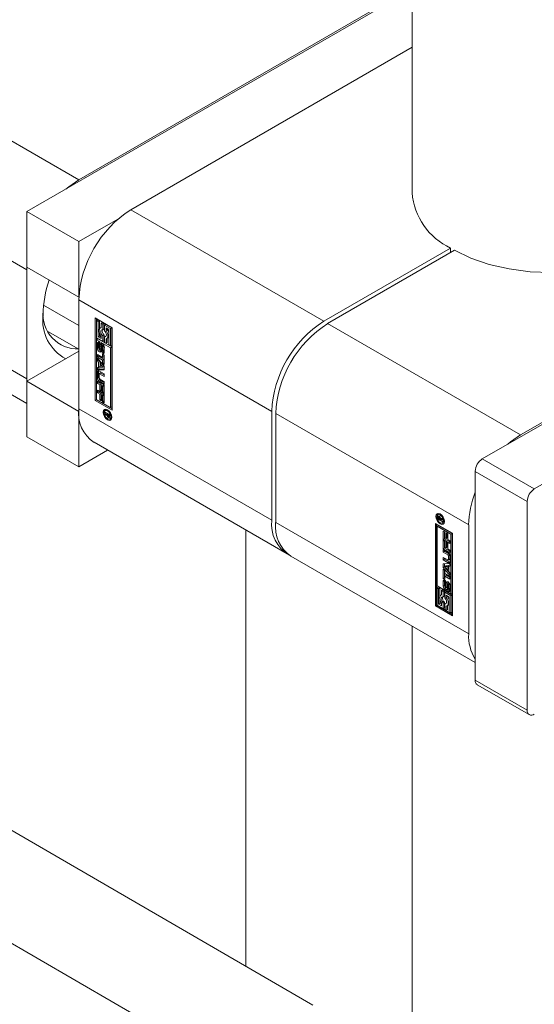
# Model space of a CAD drawing. Header units: millimetres. Extents: x 525 to 29324, y 175 to 20618.
# Tile 137 of 220: x 14167 to 14223, y 12446 to 12553. Entities that reach past the tile are written whole.
import ezdxf

# ---------------------------------------------------------------- set-up
doc = ezdxf.new("R2010")
doc.units = ezdxf.units.MM
doc.linetypes.add('SLD-Centrada-doble', pattern=[12.7, 6.35, -1.27, 1.27, -1.27, 1.27, -1.27])
doc.linetypes.add('SLD-Continua', pattern=[0])

msp = doc.modelspace()

# ---------------------------------------------------------------- linework, layer by layer
at = {"color": 7, "linetype": 'SLD-Continua', "lineweight": 18, "ltscale": 35}
for p, q in [((14209.57, 13466.95), (14209.57, 12534.21)), ((14209.57, 12556.37), (14167.64, 12532.17)), ((14209.57, 12556.58), (14173.3, 12535.64)), ((14209.57, 12550.05), (14178.96, 12532.38)), ((14274.35, 12538.25), (14217.21, 12505.27)), ((14270.17, 12536.05), (14221.38, 12507.88)), ((14280, 12534.99), (14222.87, 12502.01)), ((14167.64, 12532.17), (14167.64, 12526.13)), ((14167.64, 12532.17), (14173.3, 12528.91)), ((14173.3, 12528.91), (14177.55, 12531.36)), ((14173.3, 12522.86), (14173.3, 12528.91)), ((14199.96, 12520.25), (14213.75, 12528.21)), ((14213.75, 12527.72), (14213.75, 12528.21)), ((14214.17, 12527.97), (14200.38, 12520.01)), ((14167.64, 12526.13), (14173.3, 12522.86)), ((14167.64, 12525.84), (14167.65, 12526.13)), ((14167.64, 12514), (14167.64, 12525.84)), ((14173.31, 12522.87), (14173.3, 12522.86)), ((14148.3, 12522.47), (14167.64, 12511.3)), ((14169.47, 12522.01), (14173.3, 12519.79)), ((14173.3, 12522.58), (14173.3, 12510.74)), ((14175.07, 12520.62), (14176.92, 12519.55)), ((14175.07, 12511.64), (14175.07, 12520.62)), ((14175.21, 12520.54), (14175.21, 12511.72)), ((14175.38, 12520.4), (14175.24, 12520.32)), ((14175.24, 12520.32), (14175.24, 12518.44)), ((14175.42, 12520.21), (14175.24, 12520.32)), ((14175.56, 12520.3), (14175.38, 12520.4)), ((14175.56, 12520.3), (14175.42, 12520.21)), ((14175.42, 12518.54), (14175.42, 12520.21)), ((14175.56, 12519.42), (14175.56, 12520.3)), ((14175.73, 12519.57), (14175.66, 12519.53)), ((14175.87, 12520.11), (14175.73, 12520.03)), ((14175.91, 12519.93), (14175.73, 12520.03)), ((14175.73, 12520.03), (14175.73, 12519.55)), ((14176.05, 12520.01), (14175.87, 12520.11)), ((14176.05, 12520.01), (14175.91, 12519.93)), ((14175.91, 12519.32), (14175.91, 12519.93)), ((14176.05, 12519.41), (14176.05, 12520.01)), ((14176.23, 12519.91), (14176.08, 12519.83)), ((14176.75, 12519.45), (14176.08, 12519.83)), ((14176.08, 12519.83), (14176.08, 12519.22)), ((14176.89, 12519.53), (14176.23, 12519.91)), ((14176.26, 12519.53), (14176.57, 12519.34)), ((14176.26, 12519.25), (14176.26, 12519.53)), ((14176.4, 12519.33), (14176.4, 12519.44)), ((14176.89, 12519.53), (14176.75, 12519.45)), ((14176.75, 12517.57), (14176.75, 12519.45)), ((14176.89, 12517.65), (14176.89, 12519.53)), ((14176.92, 12519.55), (14176.92, 12510.57)), ((14169.93, 12519.15), (14173.3, 12517.2)), ((14175.24, 12518.44), (14175.91, 12518.05)), ((14175.56, 12518.62), (14175.42, 12518.54)), ((14175.73, 12518.36), (14175.42, 12518.54)), ((14175.56, 12518.62), (14175.56, 12518.97)), ((14175.73, 12518.52), (14175.56, 12518.62)), ((14175.73, 12518.63), (14175.73, 12518.36)), ((14176.05, 12519.41), (14175.91, 12519.32)), ((14176.05, 12518.74), (14175.91, 12518.66)), ((14175.91, 12518.05), (14175.91, 12518.66)), ((14176.05, 12518.13), (14176.05, 12518.74)), ((14176.23, 12518.64), (14176.08, 12518.56)), ((14176.08, 12518.56), (14176.08, 12517.95)), ((14176.27, 12518.64), (14176.23, 12518.64)), ((14176.4, 12519.33), (14176.26, 12519.25)), ((14176.33, 12518.36), (14176.48, 12518.44)), ((14176.4, 12517.93), (14176.4, 12518.4)), ((14176.57, 12519.34), (14176.57, 12517.67)), ((14175.24, 12518.23), (14175.38, 12518.32)), ((14176.75, 12517.36), (14175.24, 12518.23)), ((14175.24, 12518.23), (14175.24, 12511.74)), ((14175.32, 12517.33), (14175.32, 12517.84)), ((14176.89, 12517.45), (14175.38, 12518.32)), ((14175.46, 12517.41), (14175.46, 12517.92)), ((14175.51, 12517.69), (14175.51, 12517.26)), ((14175.56, 12517.77), (14175.53, 12517.76)), ((14175.56, 12517.77), (14175.54, 12517.76)), ((14175.56, 12517.76), (14175.55, 12517.75)), ((14175.56, 12517.75), (14175.55, 12517.75)), ((14175.56, 12517.96), (14175.56, 12517.75)), ((14175.6, 12517.2), (14175.61, 12517.66)), ((14175.76, 12517.75), (14175.61, 12517.66)), ((14175.75, 12517.28), (14175.76, 12517.75)), ((14175.79, 12517.53), (14175.78, 12517.06)), ((14175.95, 12517.68), (14175.81, 12517.59)), ((14175.96, 12517.68), (14175.81, 12517.6)), ((14175.98, 12517.67), (14175.84, 12517.59)), ((14176, 12517.64), (14175.86, 12517.56)), ((14176.02, 12517.6), (14175.88, 12517.52)), ((14175.88, 12517.05), (14175.88, 12517.48)), ((14176.05, 12518.13), (14175.91, 12518.05)), ((14176.02, 12517.13), (14176.02, 12517.56)), ((14176.07, 12517.4), (14176.07, 12516.9)), ((14176.08, 12517.95), (14176.26, 12517.85)), ((14176.26, 12517.85), (14176.26, 12518.33)), ((14176.4, 12517.93), (14176.26, 12517.85)), ((14176.57, 12517.67), (14176.75, 12517.57)), ((14176.89, 12517.65), (14176.75, 12517.57)), ((14176.89, 12517.45), (14176.75, 12517.36)), ((14176.75, 12510.87), (14176.75, 12517.36)), ((14176.89, 12510.95), (14176.89, 12517.45)), ((14167.64, 12513.72), (14173.3, 12516.98)), ((14175.34, 12516.62), (14175.89, 12516.3)), ((14175.34, 12516.34), (14175.34, 12516.62)), ((14175.48, 12516.43), (14175.34, 12516.34)), ((14175.89, 12516.03), (14175.34, 12516.34)), ((14175.34, 12516.23), (14176.07, 12515.36)), ((14175.34, 12515.94), (14175.34, 12516.23)), ((14175.48, 12516.43), (14175.48, 12516.54)), ((14176.04, 12516.11), (14175.48, 12516.43)), ((14175.58, 12517.13), (14175.72, 12517.22)), ((14175.72, 12517.22), (14175.58, 12517.14)), ((14175.75, 12517.28), (14175.6, 12517.2)), ((14175.72, 12517.22), (14175.72, 12517.22)), ((14175.83, 12516.77), (14175.83, 12516.98)), ((14175.97, 12516.85), (14175.83, 12516.77)), ((14175.86, 12516.98), (14176, 12517.06)), ((14176.01, 12517.07), (14175.87, 12516.99)), ((14176.02, 12517.1), (14175.88, 12517.01)), ((14175.89, 12516.68), (14176.07, 12516.57)), ((14175.89, 12516.3), (14175.89, 12516.68)), ((14176.04, 12516.38), (14175.89, 12516.3)), ((14175.97, 12517.05), (14175.97, 12516.85)), ((14176.04, 12516.38), (14176.04, 12516.59)), ((14176.07, 12516.57), (14176.07, 12515.55)), ((14175.48, 12516.02), (14175.34, 12515.94)), ((14175.46, 12515.79), (14175.34, 12515.94)), ((14175.34, 12515.23), (14175.46, 12515.23)), ((14175.34, 12514.93), (14175.34, 12515.23)), ((14175.61, 12515.87), (14175.46, 12515.79)), ((14175.46, 12515.23), (14175.46, 12515.79)), ((14175.61, 12515.32), (14175.46, 12515.23)), ((14175.48, 12516.02), (14175.48, 12516.06)), ((14175.61, 12515.87), (14175.48, 12516.02)), ((14175.48, 12515.02), (14175.48, 12515.25)), ((14175.61, 12515.32), (14175.61, 12515.87)), ((14175.77, 12515.68), (14175.62, 12515.6)), ((14175.62, 12515.6), (14175.62, 12515.24)), ((14175.91, 12515.25), (14175.62, 12515.6)), ((14175.62, 12515.24), (14175.91, 12515.25)), ((14176.06, 12515.33), (14175.77, 12515.68)), ((14176.04, 12516.11), (14175.89, 12516.03)), ((14175.89, 12515.65), (14175.89, 12516.03)), ((14176.04, 12515.73), (14175.89, 12515.65)), ((14176.07, 12515.55), (14175.89, 12515.65)), ((14176.06, 12515.33), (14175.91, 12515.25)), ((14176.04, 12515.73), (14176.04, 12516.11)), ((14176.07, 12515.71), (14176.04, 12515.73)), ((14176.07, 12515.36), (14176.07, 12514.96)), ((14175.32, 12514.11), (14175.32, 12514.7)), ((14175.48, 12515.02), (14175.34, 12514.93)), ((14176.07, 12514.96), (14175.34, 12514.93)), ((14175.46, 12514.2), (14175.46, 12514.78)), ((14176.07, 12515.04), (14175.48, 12515.02)), ((14175.5, 12514.5), (14175.5, 12514.11)), ((14175.66, 12514.63), (14175.52, 12514.54)), ((14175.55, 12514.83), (14176.07, 12514.53)), ((14176.07, 12514.25), (14175.57, 12514.54)), ((14176.07, 12514.41), (14175.71, 12514.62)), ((14176.07, 12514.53), (14176.07, 12514.25)), ((14167.65, 12513.72), (14167.64, 12514)), ((14167.64, 12513.72), (14173.3, 12510.45)), ((14167.64, 12513.72), (14167.64, 12507.68)), ((14175.34, 12513.74), (14176.07, 12513.32)), ((14175.34, 12513.47), (14175.34, 12513.74)), ((14175.48, 12513.55), (14175.34, 12513.47)), ((14175.59, 12513.33), (14175.34, 12513.47)), ((14175.48, 12513.55), (14175.48, 12513.66)), ((14175.73, 12513.41), (14175.48, 12513.55)), ((14176.07, 12513.42), (14175.55, 12513.72)), ((14175.57, 12513.98), (14176.07, 12513.69)), ((14175.73, 12513.41), (14175.59, 12513.33)), ((14175.59, 12512.71), (14175.59, 12513.33)), ((14176.07, 12513.58), (14175.69, 12513.8)), ((14175.73, 12512.79), (14175.73, 12513.41)), ((14175.91, 12513.3), (14175.77, 12513.22)), ((14175.89, 12513.15), (14175.77, 12513.22)), ((14175.77, 12513.22), (14175.77, 12512.6)), ((14176.04, 12513.23), (14175.89, 12513.15)), ((14175.89, 12512.5), (14175.89, 12513.15)), ((14176.04, 12513.23), (14175.91, 12513.3)), ((14176.04, 12512.58), (14176.04, 12513.23)), ((14176.07, 12513.69), (14176.07, 12513.42)), ((14176.07, 12513.32), (14176.07, 12512.4)), ((14175.34, 12512.74), (14176.07, 12512.32)), ((14175.34, 12512.47), (14175.34, 12512.74)), ((14175.48, 12512.55), (14175.34, 12512.47)), ((14175.59, 12512.32), (14175.34, 12512.47)), ((14175.48, 12512.55), (14175.48, 12512.66)), ((14175.73, 12512.4), (14175.48, 12512.55)), ((14175.73, 12512.79), (14175.59, 12512.71)), ((14175.77, 12512.6), (14175.59, 12512.71)), ((14175.73, 12512.4), (14175.59, 12512.32)), ((14175.59, 12511.7), (14175.59, 12512.32)), ((14175.77, 12512.77), (14175.73, 12512.79)), ((14175.73, 12511.78), (14175.73, 12512.4)), ((14175.91, 12512.3), (14175.77, 12512.22)), ((14175.89, 12512.15), (14175.77, 12512.22)), ((14175.77, 12512.22), (14175.77, 12511.6)), ((14176.04, 12512.58), (14175.89, 12512.5)), ((14176.07, 12512.4), (14175.89, 12512.5)), ((14176.04, 12512.23), (14175.89, 12512.15)), ((14175.89, 12511.5), (14175.89, 12512.15)), ((14176.04, 12512.23), (14175.91, 12512.3)), ((14176.07, 12512.56), (14176.04, 12512.58)), ((14176.04, 12511.58), (14176.04, 12512.23)), ((14176.07, 12512.32), (14176.07, 12511.39)), ((14175.21, 12511.72), (14175.07, 12511.64)), ((14176.92, 12510.57), (14175.07, 12511.64)), ((14175.21, 12511.72), (14176.92, 12510.73)), ((14175.24, 12511.74), (14176.75, 12510.87)), ((14175.73, 12511.78), (14175.59, 12511.7)), ((14175.77, 12511.6), (14175.59, 12511.7)), ((14175.77, 12511.76), (14175.73, 12511.78)), ((14176.04, 12511.58), (14175.89, 12511.5)), ((14176.07, 12511.39), (14175.89, 12511.5)), ((14176.07, 12511.56), (14176.04, 12511.58)), ((14176.75, 12510.87), (14176.89, 12510.95)), ((14173.3, 12510.45), (14173.31, 12510.46)), ((14173.3, 12504.41), (14173.3, 12510.45)), ((14176.29, 12510.6), (14176.15, 12510.52)), ((14176.15, 12510.4), (14176.65, 12510.11)), ((14176.15, 12510.28), (14176.15, 12510.4)), ((14176.25, 12510.34), (14176.15, 12510.28)), ((14176.38, 12510.15), (14176.15, 12510.28)), ((14176.15, 12510.13), (14176.38, 12510.15)), ((14176.15, 12510), (14176.15, 12510.13)), ((14176.29, 12510.08), (14176.15, 12510)), ((14176.34, 12510.03), (14176.15, 12510)), ((14176.39, 12510.63), (14176.29, 12510.6)), ((14176.29, 12510.08), (14176.29, 12510.14)), ((14176.41, 12510.1), (14176.29, 12510.08)), ((14176.41, 12510.07), (14176.34, 12510.03)), ((14176.48, 12510.21), (14176.38, 12510.15)), ((14176.51, 12510.19), (14176.41, 12510.14)), ((14176.57, 12510.04), (14176.41, 12510.14)), ((14176.41, 12510.14), (14176.41, 12510.11)), ((14176.63, 12509.89), (14176.49, 12509.81)), ((14176.55, 12509.91), (14176.65, 12509.97)), ((14176.65, 12509.98), (14176.56, 12509.92)), ((14176.65, 12510.09), (14176.57, 12510.04)), ((14176.65, 12510.05), (14176.57, 12510)), ((14176.57, 12510), (14176.57, 12510.04)), ((14176.65, 12510.03), (14176.57, 12509.98)), ((14176.57, 12509.98), (14176.57, 12510)), ((14176.57, 12509.97), (14176.57, 12509.98)), ((14176.64, 12509.88), (14176.65, 12509.88)), ((14176.65, 12510.11), (14176.65, 12509.91)), ((14194.3, 12498.61), (14194.3, 12510.45)), ((14194.73, 12510.21), (14194.73, 12498.37)), ((14176.66, 12509.63), (14176.81, 12509.71)), ((14167.64, 12507.68), (14173.3, 12504.41)), ((14174.96, 12507.08), (14195.96, 12494.95)), ((14176.44, 12506.22), (14173.3, 12504.41)), ((14216.43, 12503.92), (14216.43, 12481.22)), ((14222.09, 12500.66), (14222.09, 12477.96)), ((14212.5, 12499.27), (14212.36, 12499.19)), ((14212.6, 12499.3), (14212.5, 12499.27)), ((14212.1, 12498.26), (14213.96, 12497.19)), ((14212.1, 12489.28), (14212.1, 12498.26)), ((14212.24, 12498.18), (14212.24, 12489.36)), ((14212.28, 12497.96), (14212.42, 12498.04)), ((14212.37, 12498.72), (14212.37, 12498.91)), ((14212.47, 12498.78), (14212.37, 12498.72)), ((14212.88, 12498.43), (14212.37, 12498.72)), ((14213.93, 12497.17), (14212.42, 12498.04)), ((14212.46, 12498.86), (14212.45, 12498.84)), ((14212.45, 12498.84), (14212.45, 12498.83)), ((14212.45, 12498.83), (14212.45, 12498.78)), ((14212.45, 12498.78), (14212.62, 12498.69)), ((14212.59, 12498.98), (14212.48, 12498.91)), ((14212.51, 12498.93), (14212.51, 12498.99)), ((14212.62, 12498.94), (14212.54, 12498.9)), ((14212.66, 12498.87), (14212.6, 12498.84)), ((14212.76, 12498.8), (14212.62, 12498.72)), ((14212.76, 12498.77), (14212.62, 12498.69)), ((14212.62, 12498.69), (14212.62, 12498.72)), ((14212.78, 12498.76), (14212.64, 12498.68)), ((14212.88, 12498.69), (14212.64, 12498.68)), ((14212.64, 12498.68), (14212.88, 12498.54)), ((14212.69, 12498.7), (14212.66, 12498.71)), ((14212.68, 12498.79), (14212.88, 12498.83)), ((14212.76, 12498.8), (14212.76, 12498.81)), ((14212.76, 12498.77), (14212.76, 12498.8)), ((14212.88, 12498.76), (14212.78, 12498.76)), ((14212.87, 12498.31), (14213.02, 12498.39)), ((14212.88, 12498.83), (14212.88, 12498.69)), ((14212.88, 12498.54), (14212.88, 12498.43)), ((14215.73, 12486.25), (14215.73, 12498.09)), ((14191.48, 12450.09), (14191.48, 12497.54)), ((14212.28, 12497.96), (14212.28, 12491.46)), ((14213.78, 12497.09), (14212.28, 12497.96)), ((14212.95, 12497.43), (14213.13, 12497.33)), ((14212.95, 12496.51), (14212.95, 12497.43)), ((14213.1, 12496.59), (14213.1, 12497.35)), ((14213.13, 12497.33), (14213.13, 12496.68)), ((14213.26, 12497.23), (14213.44, 12497.12)), ((14213.26, 12496.61), (14213.26, 12497.23)), ((14213.4, 12496.69), (14213.4, 12497.14)), ((14213.44, 12497.12), (14213.44, 12496.5)), ((14213.93, 12497.17), (14213.78, 12497.09)), ((14213.78, 12490.59), (14213.78, 12497.09)), ((14213.93, 12490.67), (14213.93, 12497.17)), ((14213.96, 12497.19), (14213.96, 12488.21)), ((14213.1, 12496.59), (14212.95, 12496.51)), ((14213.69, 12496.09), (14212.95, 12496.51)), ((14212.95, 12496.43), (14213.13, 12496.32)), ((14212.95, 12495.5), (14212.95, 12496.43)), ((14213.69, 12496.25), (14213.1, 12496.59)), ((14213.1, 12495.58), (14213.1, 12496.35)), ((14213.13, 12496.68), (14213.26, 12496.61)), ((14213.13, 12496.32), (14213.13, 12495.67)), ((14213.4, 12496.69), (14213.26, 12496.61)), ((14213.26, 12496.22), (14213.44, 12496.12)), ((14213.26, 12495.6), (14213.26, 12496.22)), ((14213.4, 12495.68), (14213.4, 12496.14)), ((14213.44, 12496.5), (14213.69, 12496.36)), ((14213.44, 12496.12), (14213.44, 12495.5)), ((14213.69, 12496.36), (14213.69, 12496.09)), ((14213.1, 12495.58), (14212.95, 12495.5)), ((14213.69, 12495.08), (14212.95, 12495.5)), ((14212.95, 12495.41), (14213.48, 12495.1)), ((14212.95, 12495.13), (14212.95, 12495.41)), ((14213.1, 12495.21), (14212.95, 12495.13)), ((14213.46, 12494.84), (14212.95, 12495.13)), ((14213.69, 12495.24), (14213.1, 12495.58)), ((14213.1, 12495.21), (14213.1, 12495.33)), ((14213.6, 12494.92), (14213.1, 12495.21)), ((14213.13, 12495.67), (14213.26, 12495.6)), ((14213.4, 12495.68), (14213.26, 12495.6)), ((14213.44, 12495.5), (14213.69, 12495.35)), ((14213.69, 12495.35), (14213.69, 12495.08)), ((14196.38, 12494.71), (14216.43, 12483.13)), ((14212.95, 12494.57), (14213.46, 12494.29)), ((14212.95, 12494.3), (14212.95, 12494.57)), ((14213.1, 12494.38), (14212.95, 12494.3)), ((14213.48, 12493.99), (14212.95, 12494.3)), ((14212.95, 12493.86), (14213.69, 12493.89)), ((14212.95, 12493.46), (14212.95, 12493.86)), ((14213.1, 12494.38), (14213.1, 12494.49)), ((14213.62, 12494.08), (14213.1, 12494.38)), ((14213.1, 12493.55), (14213.1, 12493.87)), ((14213.51, 12494.28), (14213.65, 12494.36)), ((14213.53, 12494.33), (14213.53, 12494.72)), ((14213.67, 12494.41), (14213.67, 12494.8)), ((14213.69, 12493.89), (14213.69, 12493.6)), ((14213.71, 12494.71), (14213.71, 12494.12)), ((14213.1, 12493.55), (14212.95, 12493.46)), ((14213.69, 12492.59), (14212.95, 12493.46)), ((14212.95, 12493.28), (14213.13, 12493.17)), ((14212.95, 12492.25), (14212.95, 12493.28)), ((14213.69, 12492.84), (14213.1, 12493.55)), ((14213.1, 12492.33), (14213.1, 12493.2)), ((14213.25, 12493.65), (14213.11, 12493.57)), ((14213.4, 12493.59), (14213.11, 12493.57)), ((14213.11, 12493.57), (14213.4, 12493.22)), ((14213.13, 12493.17), (14213.13, 12492.8)), ((14213.13, 12492.8), (14213.69, 12492.48)), ((14213.54, 12493.67), (14213.25, 12493.65)), ((14213.54, 12493.67), (14213.4, 12493.59)), ((14213.4, 12493.22), (14213.4, 12493.59)), ((14213.54, 12493.3), (14213.4, 12493.22)), ((14213.54, 12493.3), (14213.54, 12493.67)), ((14213.69, 12493.66), (14213.56, 12493.59)), ((14213.69, 12493.6), (14213.56, 12493.59)), ((14213.56, 12493.59), (14213.56, 12493.03)), ((14213.56, 12493.03), (14213.69, 12492.89)), ((14213.69, 12492.89), (14213.69, 12492.59)), ((14213.1, 12492.33), (14212.95, 12492.25)), ((14213.13, 12492.15), (14212.95, 12492.25)), ((14212.95, 12491.42), (14212.95, 12491.93)), ((14213.09, 12491.51), (14213.09, 12492.01)), ((14213.13, 12492.31), (14213.1, 12492.33)), ((14213.27, 12492.6), (14213.13, 12492.52)), ((14213.13, 12492.52), (14213.13, 12492.15)), ((14213.69, 12492.2), (14213.13, 12492.52)), ((14213.15, 12491.78), (14213.15, 12491.35)), ((14213.19, 12491.86), (14213.17, 12491.85)), ((14213.19, 12492.06), (14213.19, 12491.85)), ((14213.24, 12491.3), (14213.25, 12491.77)), ((14213.69, 12492.37), (14213.27, 12492.6)), ((14213.38, 12491.38), (14213.39, 12491.85)), ((14213.42, 12491.63), (14213.41, 12491.16)), ((14213.59, 12491.77), (14213.45, 12491.69)), ((14213.63, 12491.75), (14213.49, 12491.67)), ((14213.65, 12491.7), (14213.51, 12491.62)), ((14213.66, 12491.22), (14213.66, 12491.65)), ((14213.69, 12492.48), (14213.69, 12492.2)), ((14212.28, 12491.46), (14213.78, 12490.59)), ((14212.42, 12491.34), (14212.28, 12491.26)), ((14212.45, 12491.16), (14212.28, 12491.26)), ((14212.28, 12491.26), (14212.28, 12489.38)), ((14212.59, 12491.24), (14212.42, 12491.34)), ((14212.59, 12491.24), (14212.45, 12491.16)), ((14212.45, 12489.48), (14212.45, 12491.16)), ((14212.59, 12490.36), (14212.59, 12491.24)), ((14212.91, 12491.06), (14212.77, 12490.97)), ((14212.77, 12490.97), (14212.77, 12490.5)), ((14212.94, 12490.87), (14212.77, 12490.97)), ((14213.08, 12490.95), (14212.91, 12491.06)), ((14213.08, 12490.95), (14212.94, 12490.87)), ((14212.94, 12490.27), (14212.94, 12490.87)), ((14213.08, 12490.35), (14213.08, 12490.95)), ((14213.26, 12490.85), (14213.12, 12490.77)), ((14213.12, 12490.77), (14213.12, 12490.16)), ((14213.78, 12490.39), (14213.12, 12490.77)), ((14213.22, 12491.23), (14213.36, 12491.31)), ((14213.93, 12490.47), (14213.26, 12490.85)), ((14213.47, 12491.07), (14213.47, 12491.07)), ((14213.47, 12490.86), (14213.47, 12491.07)), ((14213.61, 12490.94), (14213.47, 12490.86)), ((14213.5, 12491.07), (14213.64, 12491.15)), ((14213.52, 12491.14), (14213.52, 12491.57)), ((14213.61, 12490.94), (14213.61, 12491.14)), ((14213.71, 12491.49), (14213.71, 12490.99)), ((14213.78, 12490.59), (14213.93, 12490.67)), ((14212.59, 12489.56), (14212.45, 12489.48)), ((14212.77, 12489.3), (14212.45, 12489.48)), ((14212.59, 12489.56), (14212.59, 12489.91)), ((14212.77, 12489.46), (14212.59, 12489.56)), ((14212.77, 12490.51), (14212.69, 12490.47)), ((14212.77, 12489.57), (14212.77, 12489.3)), ((14213.08, 12490.35), (14212.94, 12490.27)), ((14213.08, 12489.68), (14212.94, 12489.6)), ((14212.94, 12488.99), (14212.94, 12489.6)), ((14213.08, 12489.08), (14213.08, 12489.68)), ((14213.26, 12489.58), (14213.12, 12489.5)), ((14213.12, 12489.5), (14213.12, 12488.89)), ((14213.3, 12489.58), (14213.26, 12489.58)), ((14213.29, 12490.19), (14213.29, 12490.47)), ((14213.29, 12490.47), (14213.61, 12490.29)), ((14213.43, 12490.27), (14213.29, 12490.19)), ((14213.43, 12490.27), (14213.43, 12490.39)), ((14213.61, 12490.29), (14213.61, 12488.61)), ((14213.93, 12490.47), (14213.78, 12490.39)), ((14213.78, 12488.51), (14213.78, 12490.39)), ((14213.93, 12488.59), (14213.93, 12490.47)), ((14212.24, 12489.36), (14212.1, 12489.28)), ((14213.96, 12488.21), (14212.1, 12489.28)), ((14213.96, 12488.37), (14212.24, 12489.36)), ((14212.28, 12489.38), (14212.94, 12488.99)), ((14213.08, 12489.08), (14212.94, 12488.99)), ((14213.12, 12488.89), (14213.29, 12488.79)), ((14213.29, 12488.79), (14213.29, 12489.27)), ((14213.43, 12488.87), (14213.29, 12488.79)), ((14213.37, 12489.3), (14213.51, 12489.38)), ((14213.43, 12488.87), (14213.43, 12489.34)), ((14213.61, 12488.61), (14213.78, 12488.51)), ((14213.93, 12488.59), (14213.78, 12488.51)), ((14209.57, 12487.1), (14209.57, 12423.39)), ((14216.66, 12480.72), (14222.32, 12477.46)), ((14198.76, 12445.87), (14156.33, 12470.45)), ((14145.73, 12464.33), (14188.15, 12439.75))]:
    msp.add_line(p, q, dxfattribs=at)
at = {"color": 8, "linetype": 'SLD-Centrada-doble', "lineweight": 18, "ltscale": 35}
for p, q in [((14173.3, 12535.64), (14152.3, 12547.77)), ((14167.64, 12525.84), (14146.64, 12537.97)), ((14178.96, 12532.38), (14199.96, 12520.25)), ((14167.64, 12514), (14146.64, 12526.13)), ((14173.3, 12522.58), (14194.3, 12510.45)), ((14221.38, 12507.88), (14200.38, 12520.01)), ((14175.46, 12517.92), (14175.32, 12517.84)), ((14175.46, 12517.41), (14175.32, 12517.33)), ((14175.98, 12517.67), (14175.84, 12517.59)), ((14176.02, 12517.56), (14175.88, 12517.48)), ((14175.55, 12516.93), (14175.69, 12517.01)), ((14175.74, 12517.24), (14175.6, 12517.15)), ((14175.84, 12516.76), (14175.99, 12516.84)), ((14176.02, 12517.13), (14175.88, 12517.05)), ((14175.46, 12514.78), (14175.32, 12514.7)), ((14175.46, 12514.2), (14175.32, 12514.11)), ((14175.71, 12514.62), (14175.57, 12514.54)), ((14175.69, 12513.8), (14175.55, 12513.72)), ((14173.3, 12510.74), (14194.3, 12498.61)), ((14176.41, 12510.49), (14176.5, 12510.55)), ((14176.49, 12509.92), (14176.42, 12509.87)), ((14176.49, 12509.81), (14176.63, 12509.89)), ((14176.5, 12509.8), (14176.64, 12509.88)), ((14176.65, 12510.02), (14176.57, 12509.97)), ((14176.61, 12509.79), (14176.6, 12509.79)), ((14215.73, 12498.09), (14194.73, 12510.21)), ((14176.41, 12509.53), (14176.54, 12509.61)), ((14222.87, 12502.01), (14217.21, 12505.27)), ((14222.09, 12500.66), (14216.43, 12503.92)), ((14212.71, 12499.22), (14212.62, 12499.17)), ((14215.73, 12486.25), (14194.73, 12498.37)), ((14212.51, 12498.99), (14212.37, 12498.91)), ((14212.48, 12499.04), (14212.38, 12498.98)), ((14212.6, 12498.97), (14212.51, 12498.92)), ((14212.61, 12498.95), (14212.53, 12498.9)), ((14212.75, 12498.28), (14212.62, 12498.21)), ((14213.6, 12494.92), (14213.46, 12494.84)), ((14213.62, 12494.08), (14213.48, 12493.99)), ((14213.67, 12494.8), (14213.53, 12494.72)), ((14213.67, 12494.41), (14213.53, 12494.33)), ((14213.09, 12492.01), (14212.95, 12491.93)), ((14213.19, 12491.86), (14213.18, 12491.85)), ((14213.39, 12491.85), (14213.25, 12491.77)), ((14213.47, 12491.69), (14213.61, 12491.77)), ((14213.66, 12491.65), (14213.52, 12491.57)), ((14213.09, 12491.51), (14212.95, 12491.42)), ((14213.32, 12491.11), (14213.18, 12491.03)), ((14213.37, 12491.33), (14213.23, 12491.24)), ((14213.38, 12491.38), (14213.24, 12491.3)), ((14213.38, 12491.35), (14213.24, 12491.27)), ((14213.62, 12490.94), (14213.48, 12490.86)), ((14213.64, 12491.16), (14213.5, 12491.07)), ((14213.66, 12491.18), (14213.51, 12491.1)), ((14213.66, 12491.22), (14213.52, 12491.14)), ((14222.09, 12477.96), (14216.43, 12481.22))]:
    msp.add_line(p, q, dxfattribs=at)
at = {"color": 7, "linetype": 'SLD-Continua', "lineweight": 18, "ltscale": 35, "flags": 128}
for points in [[(14171.9, 12534.63), (14172.2, 12534.88), (14173.3, 12535.64)], [(14239.57, 12534.21), (14239.56, 12534.13), (14239.36, 12532.79), (14238.8, 12531.49), (14237.9, 12530.25), (14236.68, 12529.11), (14235.17, 12528.09), (14233.41, 12527.22), (14231.43, 12526.51), (14229.29, 12525.99), (14227.03, 12525.67), (14224.72, 12525.55), (14222.4, 12525.64), (14220.13, 12525.94), (14217.97, 12526.44), (14215.97, 12527.12), (14214.17, 12527.97)], [(14175.73, 12519.55), (14175.64, 12519.52), (14175.58, 12519.45), (14175.53, 12519.34), (14175.52, 12519.22), (14175.53, 12519.07), (14175.58, 12518.92), (14175.64, 12518.77), (14175.73, 12518.63)], [(14175.91, 12518.66), (14175.82, 12518.76), (14175.75, 12518.87), (14175.71, 12519), (14175.7, 12519.11), (14175.71, 12519.21), (14175.75, 12519.29), (14175.82, 12519.32), (14175.91, 12519.32)], [(14176.08, 12519.22), (14176.17, 12519.12), (14176.24, 12519.01), (14176.28, 12518.89), (14176.3, 12518.77), (14176.28, 12518.67), (14176.24, 12518.6), (14176.17, 12518.56), (14176.08, 12518.56)], [(14176.26, 12518.33), (14176.35, 12518.37), (14176.42, 12518.44), (14176.46, 12518.54), (14176.47, 12518.67), (14176.46, 12518.81), (14176.42, 12518.96), (14176.35, 12519.11), (14176.26, 12519.25)], [(14175.47, 12518), (14175.46, 12517.97), (14175.46, 12517.92)], [(14175.77, 12517.83), (14175.76, 12517.8), (14175.76, 12517.75)], [(14175.96, 12517.68), (14175.95, 12517.68), (14175.95, 12517.68)], [(14176.02, 12517.6), (14176.02, 12517.61), (14176.02, 12517.61)], [(14175.69, 12517.01), (14175.73, 12516.99), (14175.76, 12516.98)], [(14175.99, 12516.84), (14176.03, 12516.82), (14176.06, 12516.82)], [(14175.47, 12514.86), (14175.46, 12514.83), (14175.46, 12514.78)], [(14176.41, 12509.53), (14176.23, 12509.68), (14176.08, 12509.88), (14175.98, 12510.12), (14175.94, 12510.35), (14175.98, 12510.53), (14176.08, 12510.65), (14176.23, 12510.68), (14176.41, 12510.62)], [(14176.41, 12510.49), (14176.27, 12510.54), (14176.15, 12510.52), (14176.07, 12510.43), (14176.05, 12510.28), (14176.07, 12510.11), (14176.15, 12509.93), (14176.27, 12509.77), (14176.41, 12509.66)], [(14176.08, 12510.45), (14176.12, 12510.61), (14176.16, 12510.68)], [(14176.41, 12510.62), (14176.59, 12510.47), (14176.74, 12510.27), (14176.84, 12510.03), (14176.88, 12509.81), (14176.84, 12509.62), (14176.74, 12509.5), (14176.59, 12509.47), (14176.41, 12509.53)], [(14176.41, 12509.66), (14176.55, 12509.61), (14176.66, 12509.63), (14176.74, 12509.72), (14176.77, 12509.87), (14176.74, 12510.04), (14176.66, 12510.22), (14176.55, 12510.38), (14176.41, 12510.49)], [(14176.8, 12509.56), (14176.73, 12509.55), (14176.56, 12509.61)], [(14176.81, 12509.71), (14176.81, 12509.71), (14176.88, 12509.79)], [(14219.98, 12506.87), (14220.28, 12507.12), (14221.38, 12507.88)], [(14212.62, 12498.21), (14212.44, 12498.35), (14212.29, 12498.56), (14212.19, 12498.79), (14212.15, 12499.02), (14212.19, 12499.21), (14212.29, 12499.32), (14212.44, 12499.35), (14212.62, 12499.29)], [(14212.62, 12499.17), (14212.48, 12499.22), (14212.36, 12499.19), (14212.28, 12499.1), (14212.26, 12498.96), (14212.28, 12498.78), (14212.36, 12498.6), (14212.48, 12498.44), (14212.62, 12498.33)], [(14212.29, 12499.12), (14212.33, 12499.29), (14212.37, 12499.35)], [(14212.62, 12499.29), (14212.8, 12499.15), (14212.95, 12498.94), (14213.05, 12498.71), (14213.09, 12498.48), (14213.05, 12498.29), (14212.95, 12498.18), (14212.8, 12498.15), (14212.62, 12498.21)], [(14212.62, 12498.33), (14212.76, 12498.28), (14212.87, 12498.31), (14212.95, 12498.4), (14212.98, 12498.54), (14212.95, 12498.72), (14212.87, 12498.9), (14212.76, 12499.06), (14212.62, 12499.17)], [(14213.01, 12498.23), (14212.94, 12498.23), (14212.78, 12498.28)], [(14213.02, 12498.39), (14213.02, 12498.39), (14213.09, 12498.46)], [(14213.62, 12494.08), (14213.67, 12494.06), (14213.7, 12494.05)], [(14213.11, 12492.09), (14213.1, 12492.06), (14213.09, 12492.01)], [(14213.4, 12491.92), (14213.4, 12491.9), (14213.39, 12491.85)], [(14213.32, 12491.11), (14213.37, 12491.09), (14213.4, 12491.08)], [(14213.62, 12490.94), (14213.67, 12490.92), (14213.7, 12490.91)], [(14212.77, 12490.5), (14212.68, 12490.46), (14212.61, 12490.39), (14212.57, 12490.29), (14212.55, 12490.16), (14212.57, 12490.02), (14212.61, 12489.86), (14212.68, 12489.71), (14212.77, 12489.57)], [(14212.94, 12489.6), (14212.86, 12489.7), (14212.79, 12489.82), (14212.75, 12489.94), (14212.73, 12490.06), (14212.75, 12490.16), (14212.79, 12490.23), (14212.86, 12490.27), (14212.94, 12490.27)], [(14213.12, 12490.16), (14213.2, 12490.07), (14213.27, 12489.95), (14213.32, 12489.83), (14213.33, 12489.71), (14213.32, 12489.61), (14213.27, 12489.54), (14213.2, 12489.5), (14213.12, 12489.5)], [(14213.29, 12489.27), (14213.38, 12489.31), (14213.45, 12489.38), (14213.49, 12489.48), (14213.51, 12489.61), (14213.49, 12489.75), (14213.45, 12489.9), (14213.38, 12490.05), (14213.29, 12490.19)]]:
    msp.add_lwpolyline(points, dxfattribs=at)
at = {"color": 7, "linetype": 'SLD-Continua', "lineweight": 18, "ltscale": 1225}
for centre, radius, start, end in [((14216.88, 12534.86), 7.35, 185.0286, 244.7478), ((14185.58, 12522.02), 12.29, 122.6055, 177.3945), ((14182.2, 12520.71), 12.79, 161.647, 178.9352), ((14174.15, 12520.37), 4.78, 173.1232, 241.6659), ((14173.17, 12521), 3.77, 174.4164, 271.9605), ((14206.58, 12509.9), 12.29, 122.6055, 177.3945), ((14207.01, 12509.65), 12.29, 122.6055, 177.3945), ((14176.38, 12519.17), 0.539, 162.4792, 232.2013), ((14175.49, 12518.65), 1.14, 17.6228, 36.8567), ((14176.35, 12518.65), 0.252, 300.8392, 334.9801), ((14175.46, 12517.86), 0.142, 50.7967, 189.214), ((14175.82, 12517.35), 0.5, 182.6055, 237.3945), ((14175.92, 12517.43), 0.462, 181.8489, 208.3685), ((14175.57, 12517.71), 0.0626, 140.0764, 167.525), ((14175.66, 12517.69), 0.15, 166.7715, 180.4309), ((14175.54, 12517.74), 0.0236, 94.9954, 138.5152), ((14175.54, 12517.73), 0.0274, 60.0873, 89.7199), ((14175.39, 12517.69), 0.317, 57.8238, 59.9907), ((14175.76, 12517.69), 0.142, 50.8551, 189.5719), ((14175.88, 12517.54), 0.093, 153.2271, 170.3718), ((14175.97, 12517.53), 0.178, 170.9127, 178.9453), ((14175.83, 12517.57), 0.0335, 114.5698, 153.9079), ((14175.82, 12517.57), 0.0231, 54.9503, 110.702), ((14175.58, 12517.38), 0.5, 2.6055, 57.3945), ((14175.8, 12517.54), 0.067, 24.2436, 57.3809), ((14175.81, 12517.56), 0.0431, 58.3783, 59.996), ((14175.7, 12517.48), 0.176, 11.432, 26.7326), ((14175.68, 12517.48), 0.202, 0.3674, 12.2369), ((14175.96, 12517.66), 0.0224, 58.5105, 111.0813), ((14175.82, 12517.56), 0.202, 0.3674, 12.2369), ((14175.72, 12517.26), 0.213, 180.6022, 195.8232), ((14175.66, 12517.24), 0.153, 195.0349, 213.4908), ((14175.59, 12517.19), 0.0616, 213.0726, 238.4398), ((14175.64, 12517.04), 0.141, 230.4788, 7.144), ((14175.57, 12517.15), 0.0218, 233.685, 298.7531), ((14175.93, 12517.4), 0.45, 215.499, 238.3266), ((14175.55, 12517.17), 0.0436, 303.4972, 336.9854), ((14175.48, 12517.2), 0.124, 337.0596, 357.0948), ((14175.7, 12517.25), 0.0436, 303.4972, 336.9854), ((14175.62, 12517.29), 0.124, 337.0596, 357.0948), ((14175.85, 12517), 0.0258, 236.8494, 278.1867), ((14176, 12517.04), 0.318, 237.5339, 239.9874), ((14175.93, 12516.87), 0.142, 230.7967, 9.214), ((14175.85, 12517), 0.026, 281.1651, 333.6061), ((14175.81, 12517.03), 0.0708, 328.7073, 350.4477), ((14175.73, 12517.04), 0.154, 348.726, 0.3148), ((14176.15, 12517.12), 0.318, 237.5339, 239.9874), ((14175.99, 12517.08), 0.027, 300.6251, 333.0895), ((14175.95, 12517.11), 0.0708, 328.7073, 350.4477), ((14175.87, 12517.13), 0.154, 348.726, 0.3148), ((14175.46, 12514.72), 0.14, 50.7967, 189.214), ((14175.81, 12514.14), 0.492, 182.6055, 237.3945), ((14175.95, 12514.22), 0.492, 182.6055, 237.3945), ((14175.54, 12514.5), 0.0448, 50.7967, 189.214), ((14175.66, 12514.12), 0.158, 182.6055, 237.3945), ((14175.68, 12514.58), 0.0516, 54.3818, 114.314), ((14177.11, 12510.25), 3.84, 172.7442, 235.9436), ((14176.68, 12510.09), 0.337, 189.8439, 219.3586), ((14176.71, 12510.11), 0.3, 179.8234, 203.3094), ((14176.64, 12510.05), 0.28, 218.3095, 238.9235), ((14176.57, 12510.06), 0.156, 205.2493, 236.1895), ((14176.57, 12510.06), 0.162, 236.4913, 239.9717), ((14176.56, 12510.03), 0.128, 239.6245, 252.3788), ((14176.59, 12509.98), 0.202, 240.0016, 240.6603), ((14176.61, 12509.98), 0.204, 236.3476, 239.9691), ((14176.56, 12509.89), 0.106, 234.9387, 290.7762), ((14176.53, 12509.94), 0.0312, 246.4928, 329.8979), ((14176.45, 12509.98), 0.124, 334.5383, 356.8233), ((14176.76, 12510.11), 0.258, 224.9663, 239.3906), ((14176.56, 12509.86), 0.0842, 297.0395, 345.5451), ((14176.75, 12510.06), 0.204, 236.3476, 239.9691), ((14176.73, 12510.06), 0.202, 240.0016, 240.6603), ((14176.39, 12509.91), 0.263, 343.9639, 0.0341), ((14218.12, 12503.85), 1.69, 122.6055, 177.3945), ((14226.2, 12497.87), 10.48, 158.7928, 178.8041), ((14223.78, 12500.58), 1.69, 122.6055, 177.3945), ((14198.13, 12498.16), 3.86, 173.3016, 239.5173), ((14198.53, 12497.89), 3.84, 172.7442, 235.9436), ((14212.63, 12498.91), 0.263, 163.9639, 180.0341), ((14212.46, 12498.96), 0.0842, 117.0395, 165.5451), ((14212.46, 12498.94), 0.106, 54.9387, 110.7762), ((14212.58, 12498.85), 0.124, 154.5383, 176.8233), ((14212.49, 12498.89), 0.0312, 66.4928, 149.8979), ((14212.81, 12498.99), 0.295, 172.4017, 179.5791), ((14212.47, 12498.79), 0.128, 59.6245, 72.3788), ((14212.42, 12498.85), 0.204, 56.3476, 59.9691), ((14212.44, 12498.84), 0.202, 60.0016, 60.6603), ((14212.45, 12498.76), 0.162, 56.4913, 59.9717), ((14212.39, 12498.78), 0.28, 38.3095, 58.9235), ((14212.45, 12498.77), 0.156, 25.2493, 56.1895), ((14212.32, 12498.72), 0.3, 359.8234, 23.3094), ((14212.35, 12498.74), 0.337, 9.8439, 39.3586), ((14213.37, 12494.71), 0.158, 2.6055, 57.3945), ((14213.22, 12494.69), 0.492, 2.6055, 57.3945), ((14213.51, 12494.79), 0.158, 2.6055, 57.3945), ((14213.48, 12494.32), 0.0448, 230.7967, 9.214), ((14213.57, 12494.1), 0.14, 230.7967, 9.214), ((14213.62, 12494.4), 0.0516, 305.698, 5.6204), ((14213.09, 12491.95), 0.142, 50.7967, 189.214), ((14213.22, 12491.8), 0.0708, 148.7073, 170.4477), ((14213.3, 12491.78), 0.154, 168.726, 180.3148), ((14213.18, 12491.82), 0.026, 101.1651, 153.6061), ((14213.02, 12491.79), 0.318, 57.5339, 59.9874), ((14213.18, 12491.82), 0.0258, 56.8494, 98.1867), ((14213.39, 12491.78), 0.141, 50.4788, 187.144), ((14213.55, 12491.62), 0.124, 157.0596, 177.0948), ((14213.47, 12491.65), 0.0436, 123.4972, 156.9854), ((14213.46, 12491.67), 0.0218, 53.685, 118.7531), ((14213.44, 12491.63), 0.0616, 33.0726, 58.4398), ((14213.21, 12491.47), 0.5, 2.6055, 57.3945), ((14213.36, 12491.58), 0.153, 15.0349, 33.4908), ((14213.31, 12491.57), 0.213, 0.6022, 15.8232), ((14213.6, 12491.75), 0.0201, 60.2216, 116.7615), ((14213.45, 12491.65), 0.21, 0.5452, 14.1223), ((14213.45, 12491.45), 0.5, 182.6055, 237.3945), ((14213.56, 12491.52), 0.464, 181.8784, 209.0931), ((14213.35, 12491.35), 0.202, 180.3674, 192.2369), ((14213.32, 12491.34), 0.176, 191.432, 206.7326), ((14213.23, 12491.29), 0.067, 204.2436, 237.3809), ((14213.27, 12491.14), 0.142, 230.8551, 9.5719), ((14213.2, 12491.25), 0.0231, 234.9503, 290.702), ((14213.21, 12491.27), 0.0431, 238.3783, 239.996), ((14213.56, 12491.49), 0.45, 215.35, 238.3194), ((14213.2, 12491.26), 0.0335, 294.5698, 333.9079), ((14213.15, 12491.29), 0.093, 333.2271, 350.3718), ((14213.06, 12491.3), 0.178, 350.9127, 358.9453), ((14213.34, 12491.34), 0.0345, 300.8886, 333.5187), ((14213.29, 12491.37), 0.093, 333.2271, 350.3718), ((14213.2, 12491.38), 0.178, 350.9127, 358.9453), ((14213.49, 12491.09), 0.0274, 240.0873, 269.7199), ((14213.64, 12491.13), 0.317, 237.8238, 239.9907), ((14213.57, 12490.97), 0.142, 230.7967, 9.214), ((14213.48, 12491.09), 0.0236, 274.9954, 318.5152), ((14213.45, 12491.11), 0.0626, 320.0764, 347.525), ((14213.37, 12491.13), 0.15, 346.7715, 0.4309), ((14213.78, 12491.21), 0.317, 237.8238, 239.9907), ((14213.6, 12491.2), 0.0626, 320.0764, 347.525), ((14213.63, 12491.17), 0.0235, 300.1023, 318.6046), ((14213.51, 12491.22), 0.15, 346.7715, 0.4309), ((14213.41, 12490.11), 0.539, 162.4792, 232.2013), ((14212.53, 12489.59), 1.14, 17.6353, 36.8593), ((14213.38, 12489.6), 0.252, 300.8377, 334.9475), ((14220.59, 12486.03), 4.87, 177.4272, 211.3704), ((14216.96, 12481.16), 0.527, 172.7442, 235.9437), ((14222.56, 12477.88), 0.48, 170.786, 309.2033)]:
    msp.add_arc(centre, radius, start, end, dxfattribs=at)

doc.saveas('drawing.dxf')
